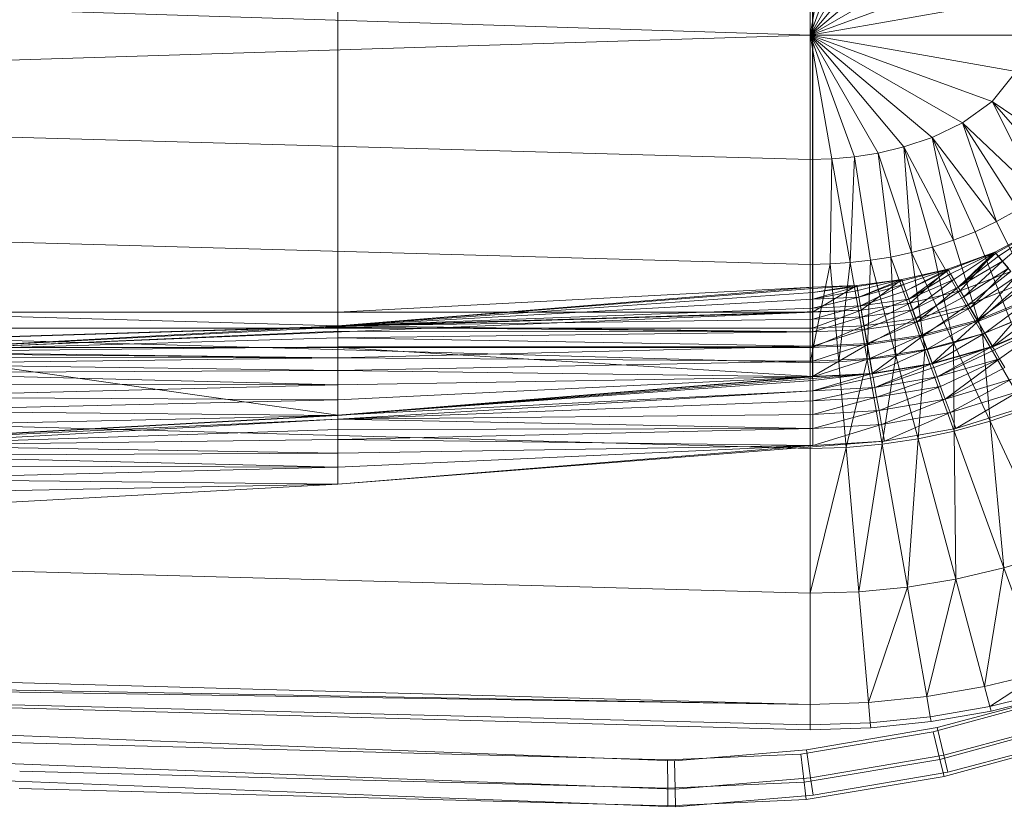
# Model space of a CAD drawing. Header units: metres. Extents: x 397.7 to 427.5, y 12.7 to 28.4.
# Tile 89 of 128: x 407.874 to 408.112, y 27.046 to 27.235. Entities that reach past the tile are written whole.
import ezdxf

# ---------------------------------------------------------------- set-up
doc = ezdxf.new("R2010")
doc.units = ezdxf.units.M
doc.layers.add('A-DETL-____-MBND', color=7, linetype='Continuous', lineweight=18)

# ---------------------------------------------------------------- blocks, each defined once
blk = doc.blocks.new('Family - Inodor P5-151237-08_ENLLUMENAT_P5')
at = {"layer": 'A-DETL-____-MBND', "color": 253, "true_color": 0xaaaaaa}
for p, q in [((0.39665, 0.13288), (0.39665, 0.26697)), ((0.39665, 0.13288), (0.39665, 0.26697)), ((0.39665, 0.26697), (0.39665, 0.13288)), ((0.39665, 0.26697), (0.39665, 0.13288)), ((0.51154, 0.26697), (0.51154, 0.13288)), ((0.51154, 0.13288), (0.51154, 0.26697)), ((0.5116, 0.13894), (0.5116, 0.2609)), ((0.5116, 0.13894), (0.5116, 0.2609)), ((0.51095, 0.19991), (0.51095, 0.22997)), ((0.51623, 0.22982), (0.51095, 0.19991)), ((0.52166, 0.22933), (0.51095, 0.19991)), ((0.52742, 0.22843), (0.51095, 0.19991)), ((0.53366, 0.22697), (0.51095, 0.19991)), ((0.54048, 0.22469), (0.51095, 0.19991)), ((0.54779, 0.22118), (0.51095, 0.19991)), ((0.51095, 0.19991), (0.00127, 0.2159)), ((0.55503, 0.21596), (0.51095, 0.19991)), ((0.5608, 0.2087), (0.51095, 0.19991)), ((0.51095, 0.19991), (0.00127, 0.18393)), ((0.56308, 0.19991), (0.51095, 0.19991)), ((0.5608, 0.19112), (0.51095, 0.19991)), ((0.55503, 0.18387), (0.51095, 0.19991)), ((0.51095, 0.19991), (0.51095, 0.16986)), ((0.54779, 0.17865), (0.51095, 0.19991)), ((0.54048, 0.17514), (0.51095, 0.19991)), ((0.53366, 0.17286), (0.51095, 0.19991)), ((0.52742, 0.17139), (0.51095, 0.19991)), ((0.52166, 0.1705), (0.51095, 0.19991)), ((0.51623, 0.17001), (0.51095, 0.19991)), ((0.5608, 0.19112), (0.55503, 0.18387)), ((0.51095, 0.16986), (0.00127, 0.18393)), ((0.55503, 0.18387), (0.54779, 0.17865)), ((0.57592, 0.16962), (0.55503, 0.18387)), ((0.55503, 0.18387), (0.56637, 0.16111)), ((0.5713, 0.16507), (0.55503, 0.18387)), ((0.54779, 0.17865), (0.54048, 0.17514)), ((0.56637, 0.16111), (0.54779, 0.17865)), ((0.54779, 0.17865), (0.55607, 0.1548)), ((0.56126, 0.1577), (0.54779, 0.17865)), ((0.54048, 0.17514), (0.53366, 0.17286)), ((0.55607, 0.1548), (0.54048, 0.17514)), ((0.54048, 0.17514), (0.54568, 0.15031)), ((0.55086, 0.15235), (0.54048, 0.17514)), ((0.53366, 0.17286), (0.52742, 0.17139)), ((0.54568, 0.15031), (0.53366, 0.17286)), ((0.53366, 0.17286), (0.53549, 0.14729)), ((0.54056, 0.14864), (0.53366, 0.17286)), ((0.51623, 0.17001), (0.51095, 0.16986)), ((0.51095, 0.16986), (0.51095, 0.14444)), ((0.51623, 0.17001), (0.5158, 0.14455)), ((0.52166, 0.1705), (0.51623, 0.17001)), ((0.52066, 0.14488), (0.51623, 0.17001)), ((0.52166, 0.1705), (0.52066, 0.14488)), ((0.52742, 0.17139), (0.52166, 0.1705)), ((0.52555, 0.14543), (0.52166, 0.1705)), ((0.53549, 0.14729), (0.52742, 0.17139)), ((0.52742, 0.17139), (0.53049, 0.14623)), ((0.51095, 0.14444), (0.00127, 0.15852)), ((0.56126, 0.1577), (0.55607, 0.1548)), ((0.55607, 0.1548), (0.55086, 0.15235)), ((0.55567, 0.14741), (0.56699, 0.15344)), ((0.55567, 0.14741), (0.56699, 0.15344)), ((0.56699, 0.15344), (0.55567, 0.14741)), ((0.55567, 0.14741), (0.56699, 0.15344)), ((0.55587, 0.14717), (0.56699, 0.15344)), ((0.55587, 0.14717), (0.56699, 0.15344)), ((0.55607, 0.1548), (0.56654, 0.13366)), ((0.5565, 0.14641), (0.56699, 0.15344)), ((0.5565, 0.14641), (0.56699, 0.15344)), ((0.55753, 0.14519), (0.56699, 0.15344)), ((0.55753, 0.14519), (0.56699, 0.15344)), ((0.54568, 0.15031), (0.54056, 0.14864)), ((0.55086, 0.15235), (0.54568, 0.15031)), ((0.54568, 0.15031), (0.55265, 0.12769)), ((0.55086, 0.15235), (0.55962, 0.13041)), ((0.54056, 0.14864), (0.53549, 0.14729)), ((0.55265, 0.12769), (0.54056, 0.14864)), ((0.54056, 0.14864), (0.54567, 0.12547)), ((0.52555, 0.14543), (0.52066, 0.14488)), ((0.52555, 0.14543), (0.52479, 0.12141)), ((0.53049, 0.14623), (0.52555, 0.14543)), ((0.53173, 0.12235), (0.52555, 0.14543)), ((0.53549, 0.14729), (0.53049, 0.14623)), ((0.53869, 0.1237), (0.53049, 0.14623)), ((0.53049, 0.14623), (0.53173, 0.12235)), ((0.54567, 0.12547), (0.53549, 0.14729)), ((0.53549, 0.14729), (0.53869, 0.1237)), ((0.54428, 0.14332), (0.55567, 0.14741)), ((0.54428, 0.14332), (0.55567, 0.14741)), ((0.55567, 0.14741), (0.54428, 0.14332)), ((0.54428, 0.14332), (0.55567, 0.14741)), ((0.54444, 0.14305), (0.55567, 0.14741)), ((0.54444, 0.14305), (0.55567, 0.14741)), ((0.54493, 0.1422), (0.55567, 0.14741)), ((0.54493, 0.1422), (0.55567, 0.14741)), ((0.54573, 0.14081), (0.55567, 0.14741)), ((0.54573, 0.14081), (0.55567, 0.14741)), ((0.54681, 0.13893), (0.55567, 0.14741)), ((0.54681, 0.13893), (0.55567, 0.14741)), ((0.55587, 0.14717), (0.54681, 0.13893)), ((0.54681, 0.13893), (0.55587, 0.14717)), ((0.5565, 0.14641), (0.54681, 0.13893)), ((0.54681, 0.13893), (0.5565, 0.14641)), ((0.54726, 0.13804), (0.55567, 0.14741)), ((0.54726, 0.13804), (0.55567, 0.14741)), ((0.55952, 0.14272), (0.55567, 0.14741)), ((0.55952, 0.14272), (0.55567, 0.14741)), ((0.55587, 0.14717), (0.55567, 0.14741)), ((0.55587, 0.14717), (0.55567, 0.14741)), ((0.5565, 0.14641), (0.55587, 0.14717)), ((0.5565, 0.14641), (0.55587, 0.14717)), ((0.55753, 0.14519), (0.5565, 0.14641)), ((0.55753, 0.14519), (0.5565, 0.14641)), ((0.5158, 0.14455), (0.51095, 0.14444)), ((0.5158, 0.14455), (0.51095, 0.12067)), ((0.51095, 0.12067), (0.51095, 0.14444)), ((0.52066, 0.14488), (0.5158, 0.14455)), ((0.51787, 0.12085), (0.5158, 0.14455)), ((0.52066, 0.14488), (0.51787, 0.12085)), ((0.52479, 0.12141), (0.52066, 0.14488)), ((0.53313, 0.14076), (0.54428, 0.14332)), ((0.53313, 0.14076), (0.54428, 0.14332)), ((0.53313, 0.14076), (0.54428, 0.14332)), ((0.53313, 0.14076), (0.54428, 0.14332)), ((0.53324, 0.14047), (0.54428, 0.14332)), ((0.53324, 0.14047), (0.54428, 0.14332)), ((0.53358, 0.13955), (0.54428, 0.14332)), ((0.53358, 0.13955), (0.54428, 0.14332)), ((0.53412, 0.13804), (0.54428, 0.14332)), ((0.53412, 0.13804), (0.54428, 0.14332)), ((0.54444, 0.14305), (0.53412, 0.13804)), ((0.53412, 0.13804), (0.54444, 0.14305)), ((0.53487, 0.136), (0.54444, 0.14305)), ((0.53487, 0.136), (0.54444, 0.14305)), ((0.53515, 0.13505), (0.54428, 0.14332)), ((0.53515, 0.13505), (0.54428, 0.14332)), ((0.54726, 0.13804), (0.54428, 0.14332)), ((0.54726, 0.13804), (0.54428, 0.14332)), ((0.54444, 0.14305), (0.54428, 0.14332)), ((0.54444, 0.14305), (0.54428, 0.14332)), ((0.54493, 0.1422), (0.54444, 0.14305)), ((0.54493, 0.1422), (0.54444, 0.14305)), ((0.55753, 0.14519), (0.54681, 0.13893)), ((0.54681, 0.13893), (0.55753, 0.14519)), ((0.54815, 0.13662), (0.55753, 0.14519)), ((0.54815, 0.13662), (0.55753, 0.14519)), ((0.55892, 0.14353), (0.54815, 0.13662)), ((0.54815, 0.13662), (0.55892, 0.14353)), ((0.5497, 0.13393), (0.55892, 0.14353)), ((0.5497, 0.13393), (0.55892, 0.14353)), ((0.55892, 0.14353), (0.55753, 0.14519)), ((0.55892, 0.14353), (0.55753, 0.14519)), ((0.52228, 0.13938), (0.53313, 0.14076)), ((0.52228, 0.13938), (0.53313, 0.14076)), ((0.53313, 0.14076), (0.52228, 0.13938)), ((0.52228, 0.13938), (0.53313, 0.14076)), ((0.52233, 0.13907), (0.53313, 0.14076)), ((0.52233, 0.13907), (0.53313, 0.14076)), ((0.5225, 0.13811), (0.53313, 0.14076)), ((0.5225, 0.13811), (0.53313, 0.14076)), ((0.52278, 0.13653), (0.53313, 0.14076)), ((0.52278, 0.13653), (0.53313, 0.14076)), ((0.52327, 0.1334), (0.53313, 0.14076)), ((0.52327, 0.1334), (0.53313, 0.14076)), ((0.53515, 0.13505), (0.53313, 0.14076)), ((0.53515, 0.13505), (0.53313, 0.14076)), ((0.53324, 0.14047), (0.53313, 0.14076)), ((0.53324, 0.14047), (0.53313, 0.14076)), ((0.54493, 0.1422), (0.53487, 0.136)), ((0.53487, 0.136), (0.54493, 0.1422)), ((0.54573, 0.14081), (0.53487, 0.136)), ((0.53487, 0.136), (0.54573, 0.14081)), ((0.53578, 0.13349), (0.54573, 0.14081)), ((0.53578, 0.13349), (0.54573, 0.14081)), ((0.54573, 0.14081), (0.54493, 0.1422)), ((0.54573, 0.14081), (0.54493, 0.1422)), ((0.54681, 0.13893), (0.54573, 0.14081)), ((0.54681, 0.13893), (0.54573, 0.14081)), ((0.55952, 0.14272), (0.54726, 0.13804)), ((0.54726, 0.13804), (0.55952, 0.14272)), ((0.54726, 0.13804), (0.55952, 0.14272)), ((0.54921, 0.13467), (0.55952, 0.14272)), ((0.54921, 0.13467), (0.55952, 0.14272)), ((0.56065, 0.14147), (0.5497, 0.13393)), ((0.5497, 0.13393), (0.56065, 0.14147)), ((0.55142, 0.13096), (0.56065, 0.14147)), ((0.55142, 0.13096), (0.56065, 0.14147)), ((0.39665, 0.13288), (0.5116, 0.13894)), ((0.39665, 0.13288), (0.5116, 0.13894)), ((0.5116, 0.13894), (0.39665, 0.1296)), ((0.39665, 0.13288), (0.5116, 0.13894)), ((0.39665, 0.13288), (0.5116, 0.13894)), ((0.39665, 0.1296), (0.5116, 0.13894)), ((0.39665, 0.1296), (0.5116, 0.13894)), ((0.5116, 0.13863), (0.39665, 0.1296)), ((0.39665, 0.1296), (0.5116, 0.13863)), ((0.51154, 0.13288), (0.52228, 0.13938)), ((0.51154, 0.13288), (0.52228, 0.13938)), ((0.5116, 0.13894), (0.51154, 0.13288)), ((0.51154, 0.13288), (0.5116, 0.13894)), ((0.51154, 0.13288), (0.5116, 0.13894)), ((0.5116, 0.13894), (0.52228, 0.13938)), ((0.5116, 0.13894), (0.52228, 0.13938)), ((0.5116, 0.13894), (0.52228, 0.13938)), ((0.5116, 0.13765), (0.52228, 0.13938)), ((0.5116, 0.13863), (0.52228, 0.13938)), ((0.5116, 0.13894), (0.52228, 0.13938)), ((0.5116, 0.13765), (0.52228, 0.13938)), ((0.5116, 0.13863), (0.52228, 0.13938)), ((0.52233, 0.13907), (0.5116, 0.13765)), ((0.5116, 0.13605), (0.52233, 0.13907)), ((0.5116, 0.13605), (0.52233, 0.13907)), ((0.5116, 0.13765), (0.52233, 0.13907)), ((0.5116, 0.13863), (0.5116, 0.13894)), ((0.5116, 0.13863), (0.5116, 0.13894)), ((0.5116, 0.13765), (0.5116, 0.13863)), ((0.5116, 0.13765), (0.5116, 0.13863)), ((0.52327, 0.1334), (0.52228, 0.13938)), ((0.52327, 0.1334), (0.52228, 0.13938)), ((0.52233, 0.13907), (0.52228, 0.13938)), ((0.52233, 0.13907), (0.52228, 0.13938)), ((0.5225, 0.13811), (0.52233, 0.13907)), ((0.5225, 0.13811), (0.52233, 0.13907)), ((0.53324, 0.14047), (0.52278, 0.13653)), ((0.52278, 0.13653), (0.53324, 0.14047)), ((0.53358, 0.13955), (0.52278, 0.13653)), ((0.52278, 0.13653), (0.53358, 0.13955)), ((0.52316, 0.13439), (0.53358, 0.13955)), ((0.52316, 0.13439), (0.53358, 0.13955)), ((0.53358, 0.13955), (0.53324, 0.14047)), ((0.53358, 0.13955), (0.53324, 0.14047)), ((0.53412, 0.13804), (0.53358, 0.13955)), ((0.53412, 0.13804), (0.53358, 0.13955)), ((0.54681, 0.13893), (0.53578, 0.13349)), ((0.53578, 0.13349), (0.54681, 0.13893)), ((0.53684, 0.13057), (0.54681, 0.13893)), ((0.53684, 0.13057), (0.54681, 0.13893)), ((0.54815, 0.13662), (0.54681, 0.13893)), ((0.54815, 0.13662), (0.54681, 0.13893)), ((0.56202, 0.13974), (0.54921, 0.13467)), ((0.54921, 0.13467), (0.56202, 0.13974)), ((0.56264, 0.1391), (0.55142, 0.13096)), ((0.55142, 0.13096), (0.56264, 0.1391)), ((0.55155, 0.13062), (0.56202, 0.13974)), ((0.55155, 0.13062), (0.56202, 0.13974)), ((0.5116, 0.13765), (0.39665, 0.1296)), ((0.39665, 0.1296), (0.5116, 0.13765)), ((0.5116, 0.13605), (0.39665, 0.1296)), ((0.39665, 0.1296), (0.5116, 0.13605)), ((0.5225, 0.13811), (0.5116, 0.13605)), ((0.5116, 0.13605), (0.5225, 0.13811)), ((0.5116, 0.13605), (0.5116, 0.13765)), ((0.5116, 0.13605), (0.5116, 0.13765)), ((0.52278, 0.13653), (0.5116, 0.13605)), ((0.5116, 0.13388), (0.52278, 0.13653)), ((0.5116, 0.13605), (0.52278, 0.13653)), ((0.5116, 0.13388), (0.52278, 0.13653)), ((0.5116, 0.13388), (0.5116, 0.13605)), ((0.5116, 0.13388), (0.5116, 0.13605)), ((0.52278, 0.13653), (0.5225, 0.13811)), ((0.52278, 0.13653), (0.5225, 0.13811)), ((0.52316, 0.13439), (0.52278, 0.13653)), ((0.52316, 0.13439), (0.52278, 0.13653)), ((0.53412, 0.13804), (0.52316, 0.13439)), ((0.52316, 0.13439), (0.53412, 0.13804)), ((0.53487, 0.136), (0.52316, 0.13439)), ((0.52316, 0.13439), (0.53487, 0.136)), ((0.52362, 0.13176), (0.53487, 0.136)), ((0.52362, 0.13176), (0.53487, 0.136)), ((0.53487, 0.136), (0.53412, 0.13804)), ((0.53487, 0.136), (0.53412, 0.13804)), ((0.53578, 0.13349), (0.53487, 0.136)), ((0.53578, 0.13349), (0.53487, 0.136)), ((0.54726, 0.13804), (0.53515, 0.13505)), ((0.53515, 0.13505), (0.54726, 0.13804)), ((0.53515, 0.13505), (0.54726, 0.13804)), ((0.53648, 0.13139), (0.54726, 0.13804)), ((0.53648, 0.13139), (0.54726, 0.13804)), ((0.54815, 0.13662), (0.53684, 0.13057)), ((0.53684, 0.13057), (0.54815, 0.13662)), ((0.54921, 0.13467), (0.54726, 0.13804)), ((0.54921, 0.13467), (0.54726, 0.13804)), ((0.5497, 0.13393), (0.54815, 0.13662)), ((0.5497, 0.13393), (0.54815, 0.13662)), ((0.56484, 0.13647), (0.55142, 0.13096)), ((0.55142, 0.13096), (0.56484, 0.13647)), ((0.56503, 0.13616), (0.55155, 0.13062)), ((0.55155, 0.13062), (0.56503, 0.13616)), ((0.55325, 0.12779), (0.56484, 0.13647)), ((0.55325, 0.12779), (0.56484, 0.13647)), ((0.55504, 0.12458), (0.56503, 0.13616)), ((0.55504, 0.12458), (0.56503, 0.13616)), ((0.51095, 0.12067), (0.00127, 0.13475)), ((0.5116, 0.13388), (0.39665, 0.1296)), ((0.39665, 0.1296), (0.5116, 0.13388)), ((0.52316, 0.13439), (0.5116, 0.13388)), ((0.5116, 0.1312), (0.52316, 0.13439)), ((0.5116, 0.13388), (0.52316, 0.13439)), ((0.5116, 0.1312), (0.52316, 0.13439)), ((0.5116, 0.1312), (0.5116, 0.13388)), ((0.5116, 0.1312), (0.5116, 0.13388)), ((0.52362, 0.13176), (0.52316, 0.13439)), ((0.52362, 0.13176), (0.52316, 0.13439)), ((0.53515, 0.13505), (0.52327, 0.1334)), ((0.52327, 0.1334), (0.53515, 0.13505)), ((0.52327, 0.1334), (0.53515, 0.13505)), ((0.53578, 0.13349), (0.52362, 0.13176)), ((0.52362, 0.13176), (0.53578, 0.13349)), ((0.52395, 0.12956), (0.53515, 0.13505)), ((0.52395, 0.12956), (0.53515, 0.13505)), ((0.52416, 0.1287), (0.53578, 0.13349)), ((0.52416, 0.1287), (0.53578, 0.13349)), ((0.53648, 0.13139), (0.53515, 0.13505)), ((0.53648, 0.13139), (0.53515, 0.13505)), ((0.53684, 0.13057), (0.53578, 0.13349)), ((0.53684, 0.13057), (0.53578, 0.13349)), ((0.54921, 0.13467), (0.53648, 0.13139)), ((0.53648, 0.13139), (0.54921, 0.13467)), ((0.5497, 0.13393), (0.53684, 0.13057)), ((0.53684, 0.13057), (0.5497, 0.13393)), ((0.53802, 0.12735), (0.5497, 0.13393)), ((0.53802, 0.12735), (0.5497, 0.13393)), ((0.53808, 0.127), (0.54921, 0.13467)), ((0.53808, 0.127), (0.54921, 0.13467)), ((0.55155, 0.13062), (0.54921, 0.13467)), ((0.55155, 0.13062), (0.54921, 0.13467)), ((0.55142, 0.13096), (0.5497, 0.13393)), ((0.55142, 0.13096), (0.5497, 0.13393)), ((0.5672, 0.13367), (0.55325, 0.12779)), ((0.55325, 0.12779), (0.5672, 0.13367)), ((0.55513, 0.12452), (0.5672, 0.13367)), ((0.55513, 0.12452), (0.5672, 0.13367)), ((0.52327, 0.1334), (0.00127, 0.11723)), ((0.00187, 0.11726), (0.52327, 0.1334)), ((0.00187, 0.11726), (0.52327, 0.1334)), ((0.00187, 0.11726), (0.51154, 0.13288)), ((0.00187, 0.11726), (0.51154, 0.13288)), ((0.39665, 0.13288), (0.28176, 0.13288)), ((0.39665, 0.1296), (0.28176, 0.13288)), ((0.39665, 0.13288), (0.28176, 0.13288)), ((0.39665, 0.1296), (0.28176, 0.13288)), ((0.28176, 0.12326), (0.51154, 0.13288)), ((0.28176, 0.12326), (0.51154, 0.13288)), ((0.28176, 0.13288), (0.39665, 0.13288)), ((0.39665, 0.13288), (0.28176, 0.13288)), ((0.51154, 0.13288), (0.39665, 0.13288)), ((0.39665, 0.1296), (0.39665, 0.13288)), ((0.51154, 0.13288), (0.39665, 0.13288)), ((0.51154, 0.13288), (0.39665, 0.1296)), ((0.51154, 0.13288), (0.39665, 0.13288)), ((0.39665, 0.1296), (0.51154, 0.13288)), ((0.51154, 0.13288), (0.39665, 0.13288)), ((0.39665, 0.13288), (0.39665, 0.12899)), ((0.51154, 0.13288), (0.39665, 0.13288)), ((0.39665, 0.12899), (0.39665, 0.13288)), ((0.5116, 0.1312), (0.39665, 0.1296)), ((0.39665, 0.1296), (0.5116, 0.1312)), ((0.52327, 0.1334), (0.51154, 0.13288)), ((0.51154, 0.13288), (0.52327, 0.1334)), ((0.51154, 0.13288), (0.52327, 0.1334)), ((0.51154, 0.12899), (0.52327, 0.1334)), ((0.51154, 0.13288), (0.52327, 0.1334)), ((0.51154, 0.12899), (0.52327, 0.1334)), ((0.51154, 0.12899), (0.51154, 0.13288)), ((0.51154, 0.13288), (0.51154, 0.12899)), ((0.52362, 0.13176), (0.5116, 0.1312)), ((0.5116, 0.1281), (0.52362, 0.13176)), ((0.5116, 0.1312), (0.52362, 0.13176)), ((0.5116, 0.1281), (0.52362, 0.13176)), ((0.5116, 0.1281), (0.5116, 0.1312)), ((0.5116, 0.1281), (0.5116, 0.1312)), ((0.52395, 0.12956), (0.52327, 0.1334)), ((0.52395, 0.12956), (0.52327, 0.1334)), ((0.52416, 0.1287), (0.52362, 0.13176)), ((0.52416, 0.1287), (0.52362, 0.13176)), ((0.53648, 0.13139), (0.52395, 0.12956)), ((0.52395, 0.12956), (0.53648, 0.13139)), ((0.52476, 0.12496), (0.53648, 0.13139)), ((0.52476, 0.12496), (0.53648, 0.13139)), ((0.53808, 0.127), (0.53648, 0.13139)), ((0.53808, 0.127), (0.53648, 0.13139)), ((0.39665, 0.1296), (0.28176, 0.12326)), ((0.28176, 0.12326), (0.39665, 0.1296)), ((0.28176, 0.12326), (0.39665, 0.1296)), ((0.28176, 0.12326), (0.39665, 0.1296)), ((0.39665, 0.12929), (0.28176, 0.12326)), ((0.28176, 0.12326), (0.39665, 0.12929)), ((0.28176, 0.12899), (0.39665, 0.12899)), ((0.39665, 0.12899), (0.28176, 0.12899)), ((0.5116, 0.1281), (0.39665, 0.1296)), ((0.5116, 0.1281), (0.39665, 0.1296)), ((0.39665, 0.12929), (0.39665, 0.1296)), ((0.39665, 0.12929), (0.39665, 0.1296)), ((0.5116, 0.1281), (0.39665, 0.12929)), ((0.5116, 0.1281), (0.39665, 0.12929)), ((0.39665, 0.12831), (0.39665, 0.12929)), ((0.39665, 0.12831), (0.39665, 0.12929)), ((0.39665, 0.12899), (0.51154, 0.12899)), ((0.39665, 0.12899), (0.39665, 0.12431)), ((0.51154, 0.12899), (0.39665, 0.12899)), ((0.39665, 0.12431), (0.39665, 0.12899)), ((0.52395, 0.12956), (0.51154, 0.12899)), ((0.51154, 0.12431), (0.52395, 0.12956)), ((0.51154, 0.12899), (0.52395, 0.12956)), ((0.51154, 0.12431), (0.52395, 0.12956)), ((0.51154, 0.12431), (0.51154, 0.12899)), ((0.51154, 0.12899), (0.51154, 0.12431)), ((0.52416, 0.1287), (0.5116, 0.1281)), ((0.5116, 0.12467), (0.52416, 0.1287)), ((0.5116, 0.1281), (0.52416, 0.1287)), ((0.5116, 0.12467), (0.52416, 0.1287)), ((0.52476, 0.12496), (0.52395, 0.12956)), ((0.52476, 0.12496), (0.52395, 0.12956)), ((0.53684, 0.13057), (0.52416, 0.1287)), ((0.52416, 0.1287), (0.53684, 0.13057)), ((0.52475, 0.12532), (0.52416, 0.1287)), ((0.52475, 0.12532), (0.52416, 0.1287)), ((0.52475, 0.12532), (0.53684, 0.13057)), ((0.52475, 0.12532), (0.53684, 0.13057)), ((0.53802, 0.12735), (0.53684, 0.13057)), ((0.53802, 0.12735), (0.53684, 0.13057)), ((0.55142, 0.13096), (0.53802, 0.12735)), ((0.53802, 0.12735), (0.55142, 0.13096)), ((0.55155, 0.13062), (0.53808, 0.127)), ((0.53808, 0.127), (0.55155, 0.13062)), ((0.53927, 0.12391), (0.55142, 0.13096)), ((0.53927, 0.12391), (0.55142, 0.13096)), ((0.54047, 0.12044), (0.55155, 0.13062)), ((0.54047, 0.12044), (0.55155, 0.13062)), ((0.55325, 0.12779), (0.55142, 0.13096)), ((0.55325, 0.12779), (0.55142, 0.13096)), ((0.55504, 0.12458), (0.55155, 0.13062)), ((0.55504, 0.12458), (0.55155, 0.13062)), ((0.55962, 0.13041), (0.55265, 0.12769)), ((0.56951, 0.13081), (0.55504, 0.12458)), ((0.55504, 0.12458), (0.56951, 0.13081)), ((0.56962, 0.13078), (0.55513, 0.12452)), ((0.55558, 0.12374), (0.56951, 0.13081)), ((0.55558, 0.12374), (0.56951, 0.13081)), ((0.55681, 0.12161), (0.56951, 0.13081)), ((0.55681, 0.12161), (0.56951, 0.13081)), ((0.39665, 0.12831), (0.28176, 0.12326)), ((0.28176, 0.12326), (0.39665, 0.12831)), ((0.39665, 0.12671), (0.28176, 0.12326)), ((0.28176, 0.12326), (0.39665, 0.12671)), ((0.5116, 0.1281), (0.39665, 0.12831)), ((0.5116, 0.1281), (0.39665, 0.12831)), ((0.39665, 0.12671), (0.39665, 0.12831)), ((0.39665, 0.12671), (0.39665, 0.12831)), ((0.5116, 0.1281), (0.39665, 0.12671)), ((0.39665, 0.12671), (0.5116, 0.1281)), ((0.5116, 0.12467), (0.39665, 0.12671)), ((0.5116, 0.12467), (0.39665, 0.12671)), ((0.39665, 0.12454), (0.39665, 0.12671)), ((0.39665, 0.12454), (0.39665, 0.12671)), ((0.5116, 0.12467), (0.5116, 0.1281)), ((0.5116, 0.12467), (0.5116, 0.1281)), ((0.53802, 0.12735), (0.52475, 0.12532)), ((0.52475, 0.12532), (0.53802, 0.12735)), ((0.53808, 0.127), (0.52476, 0.12496)), ((0.52476, 0.12496), (0.53808, 0.127)), ((0.52539, 0.12172), (0.53802, 0.12735)), ((0.52539, 0.12172), (0.53802, 0.12735)), ((0.52597, 0.11809), (0.53808, 0.127)), ((0.52597, 0.11809), (0.53808, 0.127)), ((0.53927, 0.12391), (0.53802, 0.12735)), ((0.53927, 0.12391), (0.53802, 0.12735)), ((0.54047, 0.12044), (0.53808, 0.127)), ((0.54047, 0.12044), (0.53808, 0.127)), ((0.55325, 0.12779), (0.53927, 0.12391)), ((0.53927, 0.12391), (0.55325, 0.12779)), ((0.54056, 0.12037), (0.55325, 0.12779)), ((0.54056, 0.12037), (0.55325, 0.12779)), ((0.55265, 0.12769), (0.54567, 0.12547)), ((0.56314, 0.10952), (0.55265, 0.12769)), ((0.55265, 0.12769), (0.55451, 0.1065)), ((0.55513, 0.12452), (0.55325, 0.12779)), ((0.55513, 0.12452), (0.55325, 0.12779)), ((0.39665, 0.12454), (0.28176, 0.12326)), ((0.28176, 0.12326), (0.39665, 0.12454)), ((0.28176, 0.12431), (0.39665, 0.12431)), ((0.39665, 0.12431), (0.28176, 0.12431)), ((0.39665, 0.10799), (0.28176, 0.12431)), ((0.39665, 0.10799), (0.28176, 0.12431)), ((0.5116, 0.12467), (0.39665, 0.12454)), ((0.39665, 0.12186), (0.5116, 0.12467)), ((0.39665, 0.12454), (0.5116, 0.12467)), ((0.39665, 0.12186), (0.5116, 0.12467)), ((0.39665, 0.12186), (0.39665, 0.12454)), ((0.39665, 0.12186), (0.39665, 0.12454)), ((0.39665, 0.12431), (0.51154, 0.12431)), ((0.39665, 0.12431), (0.39665, 0.10799)), ((0.51154, 0.12431), (0.39665, 0.12431)), ((0.51154, 0.11733), (0.39665, 0.12431)), ((0.51154, 0.11733), (0.39665, 0.12431)), ((0.39665, 0.10799), (0.39665, 0.12431)), ((0.52476, 0.12496), (0.51154, 0.12431)), ((0.51154, 0.11733), (0.52476, 0.12496)), ((0.51154, 0.12431), (0.52476, 0.12496)), ((0.51154, 0.11733), (0.52476, 0.12496)), ((0.51154, 0.11733), (0.51154, 0.12431)), ((0.51154, 0.12431), (0.51154, 0.11733)), ((0.52475, 0.12532), (0.5116, 0.12467)), ((0.5116, 0.12101), (0.52475, 0.12532)), ((0.5116, 0.12467), (0.52475, 0.12532)), ((0.5116, 0.12101), (0.52475, 0.12532)), ((0.5116, 0.12101), (0.5116, 0.12467)), ((0.5116, 0.12101), (0.5116, 0.12467)), ((0.52539, 0.12172), (0.52475, 0.12532)), ((0.52539, 0.12172), (0.52475, 0.12532)), ((0.52597, 0.11809), (0.52476, 0.12496)), ((0.52597, 0.11809), (0.52476, 0.12496)), ((0.53927, 0.12391), (0.52539, 0.12172)), ((0.52539, 0.12172), (0.53927, 0.12391)), ((0.52605, 0.11801), (0.53927, 0.12391)), ((0.52605, 0.11801), (0.53927, 0.12391)), ((0.54567, 0.12547), (0.53869, 0.1237)), ((0.54056, 0.12037), (0.53927, 0.12391)), ((0.54056, 0.12037), (0.53927, 0.12391)), ((0.55504, 0.12458), (0.54047, 0.12044)), ((0.54047, 0.12044), (0.55504, 0.12458)), ((0.55513, 0.12452), (0.54056, 0.12037)), ((0.54086, 0.11952), (0.55504, 0.12458)), ((0.54086, 0.11952), (0.55504, 0.12458)), ((0.5417, 0.11721), (0.55504, 0.12458)), ((0.5417, 0.11721), (0.55504, 0.12458)), ((0.55451, 0.1065), (0.54567, 0.12547)), ((0.54567, 0.12547), (0.54583, 0.10408)), ((0.55558, 0.12374), (0.55504, 0.12458)), ((0.55558, 0.12374), (0.55504, 0.12458)), ((0.39665, 0.12186), (0.28176, 0.12326)), ((0.39665, 0.12186), (0.28176, 0.12326)), ((0.39665, 0.12186), (0.28176, 0.12295)), ((0.39665, 0.12186), (0.28176, 0.12295)), ((0.39665, 0.12186), (0.28176, 0.12197)), ((0.39665, 0.12186), (0.28176, 0.12197)), ((0.39665, 0.12186), (0.28176, 0.12037)), ((0.28176, 0.12037), (0.39665, 0.12186)), ((0.5116, 0.12101), (0.39665, 0.12186)), ((0.5116, 0.12101), (0.39665, 0.12186)), ((0.39665, 0.11876), (0.39665, 0.12186)), ((0.39665, 0.11876), (0.39665, 0.12186)), ((0.52539, 0.12172), (0.5116, 0.12101)), ((0.5116, 0.11724), (0.52539, 0.12172)), ((0.5116, 0.12101), (0.52539, 0.12172)), ((0.5116, 0.11724), (0.52539, 0.12172)), ((0.53173, 0.12235), (0.52479, 0.12141)), ((0.52605, 0.11801), (0.52539, 0.12172)), ((0.52605, 0.11801), (0.52539, 0.12172)), ((0.53173, 0.12235), (0.5284, 0.10094)), ((0.53869, 0.1237), (0.53173, 0.12235)), ((0.53712, 0.10224), (0.53173, 0.12235)), ((0.53869, 0.1237), (0.53712, 0.10224)), ((0.54583, 0.10408), (0.53869, 0.1237)), ((0.55558, 0.12374), (0.5417, 0.11721)), ((0.5417, 0.11721), (0.55558, 0.12374)), ((0.55681, 0.12161), (0.5417, 0.11721)), ((0.5417, 0.11721), (0.55681, 0.12161)), ((0.54253, 0.11492), (0.55681, 0.12161)), ((0.54253, 0.11492), (0.55681, 0.12161)), ((0.54366, 0.11184), (0.55681, 0.12161)), ((0.54366, 0.11184), (0.55681, 0.12161)), ((0.55681, 0.12161), (0.55558, 0.12374)), ((0.55681, 0.12161), (0.55558, 0.12374)), ((0.55803, 0.1195), (0.55681, 0.12161)), ((0.55803, 0.1195), (0.55681, 0.12161)), ((0.39665, 0.11876), (0.28176, 0.12037)), ((0.39665, 0.11876), (0.28176, 0.12037)), ((0.5116, 0.12101), (0.39665, 0.11876)), ((0.39665, 0.11876), (0.5116, 0.12101)), ((0.51787, 0.12085), (0.51095, 0.12067)), ((0.51095, 0.09991), (0.51095, 0.12067)), ((0.5116, 0.11724), (0.5116, 0.12101)), ((0.5116, 0.11724), (0.5116, 0.12101)), ((0.52479, 0.12141), (0.51787, 0.12085)), ((0.51968, 0.10017), (0.51787, 0.12085)), ((0.52479, 0.12141), (0.51968, 0.10017)), ((0.5284, 0.10094), (0.52479, 0.12141)), ((0.54047, 0.12044), (0.52597, 0.11809)), ((0.52597, 0.11809), (0.54047, 0.12044)), ((0.54056, 0.12037), (0.52605, 0.11801)), ((0.5262, 0.11712), (0.54047, 0.12044)), ((0.5262, 0.11712), (0.54047, 0.12044)), ((0.52662, 0.1147), (0.54047, 0.12044)), ((0.52662, 0.1147), (0.54047, 0.12044)), ((0.54086, 0.11952), (0.52662, 0.1147)), ((0.52662, 0.1147), (0.54086, 0.11952)), ((0.54086, 0.11952), (0.54047, 0.12044)), ((0.54086, 0.11952), (0.54047, 0.12044)), ((0.5417, 0.11721), (0.54086, 0.11952)), ((0.5417, 0.11721), (0.54086, 0.11952)), ((0.55803, 0.1195), (0.54366, 0.11184)), ((0.54366, 0.11184), (0.55803, 0.1195)), ((0.39665, 0.11876), (0.28176, 0.11819)), ((0.28176, 0.11819), (0.39665, 0.11876)), ((0.39665, 0.11533), (0.28176, 0.11819)), ((0.39665, 0.11533), (0.28176, 0.11819)), ((0.5116, 0.11724), (0.39665, 0.11876)), ((0.39665, 0.11533), (0.39665, 0.11876)), ((0.5116, 0.11724), (0.39665, 0.11876)), ((0.39665, 0.11533), (0.39665, 0.11876)), ((0.39665, 0.1079), (0.52605, 0.11801)), ((0.51154, 0.11733), (0.39665, 0.10799)), ((0.39665, 0.10799), (0.51154, 0.11733)), ((0.5116, 0.11724), (0.39665, 0.11533)), ((0.39665, 0.1079), (0.5116, 0.11724)), ((0.39665, 0.11167), (0.5116, 0.11724)), ((0.39665, 0.11533), (0.5116, 0.11724)), ((0.39665, 0.1079), (0.5116, 0.11724)), ((0.39665, 0.11167), (0.5116, 0.11724)), ((0.52597, 0.11809), (0.51154, 0.11733)), ((0.51154, 0.11733), (0.52597, 0.11809)), ((0.5116, 0.11634), (0.51154, 0.11733)), ((0.5116, 0.11634), (0.51154, 0.11733)), ((0.5116, 0.11634), (0.52597, 0.11809)), ((0.5116, 0.11388), (0.52597, 0.11809)), ((0.5116, 0.11388), (0.52597, 0.11809)), ((0.5116, 0.11634), (0.52597, 0.11809)), ((0.52605, 0.11801), (0.5116, 0.11724)), ((0.5116, 0.11724), (0.52605, 0.11801)), ((0.5262, 0.11712), (0.5116, 0.11388)), ((0.5116, 0.11388), (0.5262, 0.11712)), ((0.5262, 0.11712), (0.52597, 0.11809)), ((0.5262, 0.11712), (0.52597, 0.11809)), ((0.52662, 0.1147), (0.5262, 0.11712)), ((0.52662, 0.1147), (0.5262, 0.11712)), ((0.5417, 0.11721), (0.52662, 0.1147)), ((0.52662, 0.1147), (0.5417, 0.11721)), ((0.52705, 0.1123), (0.5417, 0.11721)), ((0.52705, 0.1123), (0.5417, 0.11721)), ((0.54253, 0.11492), (0.5417, 0.11721)), ((0.54253, 0.11492), (0.5417, 0.11721)), ((0.39665, 0.11533), (0.28176, 0.11552)), ((0.39665, 0.11533), (0.28176, 0.11552)), ((0.39665, 0.11533), (0.28176, 0.11242)), ((0.28176, 0.11242), (0.39665, 0.11533)), ((0.5116, 0.11634), (0.39665, 0.10799)), ((0.39665, 0.10799), (0.5116, 0.11634)), ((0.39665, 0.11167), (0.39665, 0.11533)), ((0.39665, 0.11167), (0.39665, 0.11533)), ((0.5116, 0.11388), (0.5116, 0.11634)), ((0.5116, 0.11388), (0.5116, 0.11634)), ((0.52662, 0.1147), (0.5116, 0.11388)), ((0.5116, 0.11145), (0.52662, 0.1147)), ((0.5116, 0.11388), (0.52662, 0.1147)), ((0.5116, 0.11145), (0.52662, 0.1147)), ((0.52705, 0.1123), (0.52662, 0.1147)), ((0.52705, 0.1123), (0.52662, 0.1147)), ((0.54253, 0.11492), (0.52705, 0.1123)), ((0.52705, 0.1123), (0.54253, 0.11492)), ((0.52762, 0.10907), (0.54253, 0.11492)), ((0.52762, 0.10907), (0.54253, 0.11492)), ((0.54366, 0.11184), (0.54253, 0.11492)), ((0.54366, 0.11184), (0.54253, 0.11492)), ((0.55967, 0.11666), (0.54366, 0.11184)), ((0.54366, 0.11184), (0.55967, 0.11666)), ((0.54482, 0.10863), (0.55967, 0.11666)), ((0.54482, 0.10863), (0.55967, 0.11666)), ((0.51095, 0.09991), (0.00127, 0.11399)), ((0.39665, 0.11167), (0.28176, 0.11242)), ((0.39665, 0.11167), (0.28176, 0.11242)), ((0.5116, 0.11388), (0.39665, 0.10799)), ((0.39665, 0.10799), (0.5116, 0.11388)), ((0.3967, 0.10699), (0.5116, 0.11388)), ((0.3967, 0.10699), (0.5116, 0.11388)), ((0.5116, 0.11145), (0.5116, 0.11388)), ((0.5116, 0.11145), (0.5116, 0.11388)), ((0.52705, 0.1123), (0.5116, 0.11145)), ((0.5116, 0.10817), (0.52705, 0.1123)), ((0.5116, 0.11145), (0.52705, 0.1123)), ((0.5116, 0.10817), (0.52705, 0.1123)), ((0.52762, 0.10907), (0.52705, 0.1123)), ((0.52762, 0.10907), (0.52705, 0.1123)), ((0.56138, 0.1137), (0.54482, 0.10863)), ((0.54482, 0.10863), (0.56138, 0.1137)), ((0.54623, 0.10478), (0.56138, 0.1137)), ((0.54623, 0.10478), (0.56138, 0.1137)), ((0.39665, 0.11167), (0.28176, 0.10898)), ((0.28176, 0.10898), (0.39665, 0.11167)), ((0.39665, 0.1079), (0.39665, 0.11167)), ((0.39665, 0.1079), (0.39665, 0.11167)), ((0.5116, 0.11145), (0.3967, 0.10699)), ((0.3967, 0.10699), (0.5116, 0.11145)), ((0.5116, 0.10817), (0.5116, 0.11145)), ((0.5116, 0.10817), (0.5116, 0.11145)), ((0.54366, 0.11184), (0.52762, 0.10907)), ((0.52762, 0.10907), (0.54366, 0.11184)), ((0.52821, 0.1057), (0.54366, 0.11184)), ((0.52821, 0.1057), (0.54366, 0.11184)), ((0.54482, 0.10863), (0.54366, 0.11184)), ((0.54482, 0.10863), (0.54366, 0.11184)), ((0.56343, 0.11016), (0.54623, 0.10478)), ((0.39665, 0.10799), (0.28175, 0.10165)), ((0.28175, 0.10165), (0.39665, 0.10799)), ((0.39665, 0.1079), (0.28176, 0.10898)), ((0.39665, 0.1079), (0.28176, 0.10898)), ((0.39665, 0.1079), (0.28176, 0.10533)), ((0.28176, 0.10156), (0.39665, 0.1079)), ((0.28176, 0.10533), (0.39665, 0.1079)), ((0.3967, 0.10699), (0.39665, 0.10799)), ((0.3967, 0.10699), (0.39665, 0.10799)), ((0.5116, 0.10817), (0.3967, 0.10699)), ((0.3967, 0.10699), (0.5116, 0.10817)), ((0.52762, 0.10907), (0.5116, 0.10817)), ((0.5116, 0.10475), (0.52762, 0.10907)), ((0.5116, 0.10817), (0.52762, 0.10907)), ((0.5116, 0.10475), (0.52762, 0.10907)), ((0.5116, 0.10475), (0.5116, 0.10817)), ((0.5116, 0.10475), (0.5116, 0.10817)), ((0.52821, 0.1057), (0.52762, 0.10907)), ((0.52821, 0.1057), (0.52762, 0.10907)), ((0.54482, 0.10863), (0.52821, 0.1057)), ((0.52821, 0.1057), (0.54482, 0.10863)), ((0.52893, 0.10167), (0.54482, 0.10863)), ((0.52893, 0.10167), (0.54482, 0.10863)), ((0.54623, 0.10478), (0.54482, 0.10863)), ((0.54623, 0.10478), (0.54482, 0.10863)), ((0.56314, 0.10952), (0.55451, 0.1065)), ((0.3967, 0.10699), (0.28175, 0.10165)), ((0.28175, 0.10165), (0.3967, 0.10699)), ((0.28181, 0.10065), (0.3967, 0.10699)), ((0.28181, 0.10065), (0.3967, 0.10699)), ((0.5116, 0.10475), (0.3967, 0.10699)), ((0.5116, 0.10475), (0.3967, 0.10699)), ((0.3967, 0.10454), (0.3967, 0.10699)), ((0.3967, 0.10454), (0.3967, 0.10699)), ((0.52821, 0.1057), (0.5116, 0.10475)), ((0.5116, 0.10065), (0.52821, 0.1057)), ((0.5116, 0.10475), (0.52821, 0.1057)), ((0.5116, 0.10065), (0.52821, 0.1057)), ((0.52893, 0.10167), (0.52821, 0.1057)), ((0.52893, 0.10167), (0.52821, 0.1057)), ((0.55451, 0.1065), (0.54583, 0.10408)), ((0.5694, 0.07457), (0.55451, 0.1065)), ((0.55451, 0.1065), (0.55786, 0.07104)), ((0.3967, 0.10454), (0.28181, 0.10065)), ((0.28181, 0.10065), (0.3967, 0.10454)), ((0.5116, 0.10475), (0.3967, 0.10454)), ((0.3967, 0.1021), (0.5116, 0.10475)), ((0.3967, 0.10454), (0.5116, 0.10475)), ((0.3967, 0.1021), (0.5116, 0.10475)), ((0.3967, 0.1021), (0.3967, 0.10454)), ((0.3967, 0.1021), (0.3967, 0.10454)), ((0.5116, 0.10065), (0.5116, 0.10475)), ((0.5116, 0.10065), (0.5116, 0.10475)), ((0.54623, 0.10478), (0.52893, 0.10167)), ((0.54583, 0.10408), (0.53712, 0.10224)), ((0.55786, 0.07104), (0.54583, 0.10408)), ((0.54583, 0.10408), (0.54621, 0.06833)), ((0.3967, 0.1021), (0.28181, 0.10065)), ((0.28181, 0.10065), (0.3967, 0.1021)), ((0.3967, 0.09882), (0.28181, 0.10065)), ((0.3967, 0.09882), (0.28181, 0.10065)), ((0.5116, 0.10065), (0.3967, 0.1021)), ((0.5116, 0.10065), (0.3967, 0.1021)), ((0.3967, 0.09882), (0.3967, 0.1021)), ((0.3967, 0.09882), (0.3967, 0.1021)), ((0.5116, 0.10065), (0.3967, 0.09882)), ((0.3967, 0.0954), (0.5116, 0.10065)), ((0.3967, 0.09882), (0.5116, 0.10065)), ((0.3967, 0.0954), (0.5116, 0.10065)), ((0.39671, 0.09131), (0.52893, 0.10167)), ((0.39671, 0.09131), (0.5116, 0.10065)), ((0.39671, 0.09131), (0.5116, 0.10065)), ((0.51968, 0.10017), (0.51095, 0.09991)), ((0.51968, 0.10017), (0.51095, 0.06488)), ((0.52893, 0.10167), (0.5116, 0.10065)), ((0.5116, 0.10065), (0.52893, 0.10167)), ((0.5284, 0.10094), (0.51968, 0.10017)), ((0.52273, 0.06526), (0.51968, 0.10017)), ((0.5284, 0.10094), (0.52273, 0.06526)), ((0.53712, 0.10224), (0.5284, 0.10094)), ((0.53449, 0.06641), (0.5284, 0.10094)), ((0.53712, 0.10224), (0.53449, 0.06641)), ((0.54621, 0.06833), (0.53712, 0.10224)), ((0.3967, 0.09882), (0.28181, 0.0982)), ((0.28181, 0.0982), (0.3967, 0.09882)), ((0.3967, 0.0954), (0.28181, 0.0982)), ((0.3967, 0.0954), (0.28181, 0.0982)), ((0.3967, 0.0954), (0.3967, 0.09882)), ((0.3967, 0.0954), (0.3967, 0.09882)), ((0.51095, 0.06488), (0.51095, 0.09991)), ((0.3967, 0.0954), (0.28181, 0.09576)), ((0.3967, 0.0954), (0.28181, 0.09576)), ((0.3967, 0.0954), (0.28181, 0.09248)), ((0.28181, 0.09248), (0.3967, 0.0954)), ((0.39671, 0.09131), (0.3967, 0.0954)), ((0.39671, 0.09131), (0.3967, 0.0954)), ((0.39671, 0.09131), (0.28181, 0.09248)), ((0.39671, 0.09131), (0.28181, 0.09248)), ((0.39671, 0.09131), (0.28181, 0.08906)), ((0.28181, 0.08497), (0.39671, 0.09131)), ((0.28181, 0.08906), (0.39671, 0.09131)), ((0.51095, 0.06488), (0.00127, 0.07896)), ((0.5694, 0.07457), (0.55786, 0.07104)), ((0.55786, 0.07104), (0.54621, 0.06833)), ((0.55786, 0.07104), (0.55318, 0.04232)), ((0.56708, 0.04571), (0.55786, 0.07104)), ((0.54621, 0.06833), (0.53449, 0.06641)), ((0.54621, 0.06833), (0.53917, 0.03991)), ((0.55318, 0.04232), (0.54621, 0.06833)), ((0.52273, 0.06526), (0.51095, 0.06488)), ((0.51095, 0.03799), (0.51095, 0.06488)), ((0.53449, 0.06641), (0.52273, 0.06526)), ((0.52508, 0.03847), (0.52273, 0.06526)), ((0.53449, 0.06641), (0.52508, 0.03847)), ((0.53917, 0.03991), (0.53449, 0.06641)), ((0.51095, 0.03799), (0.00127, 0.05207)), ((0.51095, 0.03799), (0.00127, 0.04712)), ((0.51095, 0.03799), (0.00127, 0.04594)), ((0.51095, 0.03305), (0.00127, 0.04594)), ((0.51095, 0.03186), (0.00127, 0.04594)), ((0.56708, 0.04571), (0.55318, 0.04232)), ((0.56708, 0.04571), (0.55446, 0.03754)), ((0.55318, 0.04232), (0.53917, 0.03991)), ((0.54169, 0.03244), (0.57262, 0.04061)), ((0.54169, 0.03244), (0.57262, 0.04061)), ((0.54169, 0.03244), (0.57262, 0.04061)), ((0.57262, 0.04061), (0.54169, 0.03244)), ((0.55446, 0.03754), (0.55318, 0.04232)), ((0.56877, 0.04106), (0.55446, 0.03754)), ((0.52508, 0.03847), (0.51095, 0.03799)), ((0.53917, 0.03991), (0.52508, 0.03847)), ((0.52551, 0.03354), (0.52508, 0.03847)), ((0.54002, 0.03504), (0.53917, 0.03991)), ((0.54073, 0.03138), (0.57194, 0.03989)), ((0.54073, 0.03138), (0.57194, 0.03989)), ((0.56917, 0.03995), (0.55477, 0.03639)), ((0.00056, 0.03582), (0.31998, 0.0287)), ((0.00056, 0.03582), (0.31998, 0.0287)), ((0.51095, 0.03799), (0.51095, 0.03305)), ((0.55446, 0.03754), (0.54002, 0.03504)), ((0.55477, 0.03639), (0.54023, 0.03387)), ((0.55477, 0.03639), (0.55446, 0.03754)), ((0.52551, 0.03354), (0.51095, 0.03305)), ((0.54002, 0.03504), (0.52551, 0.03354)), ((0.52561, 0.03236), (0.52551, 0.03354)), ((0.54023, 0.03387), (0.52561, 0.03236)), ((0.54023, 0.03387), (0.54002, 0.03504)), ((0.54235, 0.02471), (0.57421, 0.0334)), ((0.54235, 0.02471), (0.57421, 0.0334)), ((0.57486, 0.0341), (0.5433, 0.02577)), ((0.57486, 0.0341), (0.5433, 0.02577)), ((0.28722, 0.03169), (0.41372, 0.02678)), ((0.28722, 0.03169), (0.41372, 0.02678)), ((0.28722, 0.03169), (0.41372, 0.02678)), ((0.41372, 0.02678), (0.28722, 0.03169)), ((0.50874, 0.02599), (0.54073, 0.03138)), ((0.50874, 0.02599), (0.54073, 0.03138)), ((0.51011, 0.027), (0.54169, 0.03244)), ((0.51011, 0.027), (0.54169, 0.03244)), ((0.51011, 0.027), (0.54169, 0.03244)), ((0.54169, 0.03244), (0.51011, 0.027)), ((0.51095, 0.03305), (0.51095, 0.03186)), ((0.52561, 0.03236), (0.51095, 0.03186)), ((0.54073, 0.03138), (0.54235, 0.02471)), ((0.54235, 0.02471), (0.54073, 0.03138)), ((0.54169, 0.03244), (0.5433, 0.02577)), ((0.5433, 0.02577), (0.54169, 0.03244)), ((0.31998, 0.0287), (0.47644, 0.02458)), ((0.31998, 0.0287), (0.47644, 0.02458)), ((0.54336, 0.02059), (0.57561, 0.02938)), ((0.54336, 0.02059), (0.57561, 0.02938)), ((0.57625, 0.03008), (0.5443, 0.02165)), ((0.57625, 0.03008), (0.5443, 0.02165)), ((0.41372, 0.02678), (0.47814, 0.02433)), ((0.41372, 0.02678), (0.47814, 0.02433)), ((0.41372, 0.02678), (0.47814, 0.02433)), ((0.47814, 0.02433), (0.41372, 0.02678)), ((0.47814, 0.02433), (0.51011, 0.027)), ((0.47814, 0.02433), (0.51011, 0.027)), ((0.47814, 0.02433), (0.51011, 0.027)), ((0.51011, 0.027), (0.47814, 0.02433)), ((0.51011, 0.027), (0.51107, 0.02022)), ((0.51107, 0.02022), (0.51011, 0.027)), ((0.41343, 0.01995), (0.28693, 0.02486)), ((0.41343, 0.01995), (0.28693, 0.02486)), ((0.47644, 0.02458), (0.50874, 0.02599)), ((0.47644, 0.02458), (0.50874, 0.02599)), ((0.47644, 0.02458), (0.4765, 0.01774)), ((0.4765, 0.01774), (0.47644, 0.02458)), ((0.47814, 0.02433), (0.47831, 0.01748)), ((0.47831, 0.01748), (0.47814, 0.02433)), ((0.50874, 0.02599), (0.50954, 0.01918)), ((0.50954, 0.01918), (0.50874, 0.02599)), ((0.50954, 0.01918), (0.54235, 0.02471)), ((0.50954, 0.01918), (0.54235, 0.02471)), ((0.5433, 0.02577), (0.51107, 0.02022)), ((0.5433, 0.02577), (0.51107, 0.02022)), ((0.54235, 0.02471), (0.54336, 0.02059)), ((0.54336, 0.02059), (0.54235, 0.02471)), ((0.5433, 0.02577), (0.5443, 0.02165)), ((0.5443, 0.02165), (0.5433, 0.02577)), ((0.31971, 0.02187), (0.4765, 0.01774)), ((0.31971, 0.02187), (0.4765, 0.01774)), ((0.5443, 0.02165), (0.51167, 0.01602)), ((0.5443, 0.02165), (0.51167, 0.01602)), ((0.41325, 0.01573), (0.28674, 0.02064)), ((0.41325, 0.01573), (0.28674, 0.02064)), ((0.47831, 0.01748), (0.41343, 0.01995)), ((0.47831, 0.01748), (0.41343, 0.01995)), ((0.4765, 0.01774), (0.50954, 0.01918)), ((0.4765, 0.01774), (0.50954, 0.01918)), ((0.51107, 0.02022), (0.47831, 0.01748)), ((0.51107, 0.02022), (0.47831, 0.01748)), ((0.50954, 0.01918), (0.51003, 0.01497)), ((0.51003, 0.01497), (0.50954, 0.01918)), ((0.51003, 0.01497), (0.54336, 0.02059)), ((0.51003, 0.01497), (0.54336, 0.02059)), ((0.51107, 0.02022), (0.51167, 0.01602)), ((0.51167, 0.01602), (0.51107, 0.02022)), ((0.31954, 0.01764), (0.47654, 0.01351)), ((0.31954, 0.01764), (0.47654, 0.01351)), ((0.4765, 0.01774), (0.47654, 0.01351)), ((0.47654, 0.01351), (0.4765, 0.01774)), ((0.47831, 0.01748), (0.47842, 0.01324)), ((0.47842, 0.01324), (0.47831, 0.01748)), ((0.47842, 0.01324), (0.41325, 0.01573)), ((0.47842, 0.01324), (0.41325, 0.01573)), ((0.47654, 0.01351), (0.51003, 0.01497)), ((0.47654, 0.01351), (0.51003, 0.01497)), ((0.51167, 0.01602), (0.47842, 0.01324)), ((0.51167, 0.01602), (0.47842, 0.01324))]:
    blk.add_line(p, q, dxfattribs=at)
blk = doc.blocks.new('LONDR55-XX_ZZ-ARQ-CAA-M3D-Londres55_ifc-1-08_ENLLUMENAT_P5')
at = {"layer": 'A-DETL-____-MBND', "color": 253, "lineweight": 18, "true_color": 0xaaaaaa}
blk.add_blockref('Family - Inodor P5-151237-08_ENLLUMENAT_P5', (407.55454, 27.03126), dxfattribs=at)

msp = doc.modelspace()

# ---------------------------------------------------------------- block references
at = {"lineweight": 5}
msp.add_blockref('LONDR55-XX_ZZ-ARQ-CAA-M3D-Londres55_ifc-1-08_ENLLUMENAT_P5', (0, 0), dxfattribs=at)

doc.saveas('drawing.dxf')
